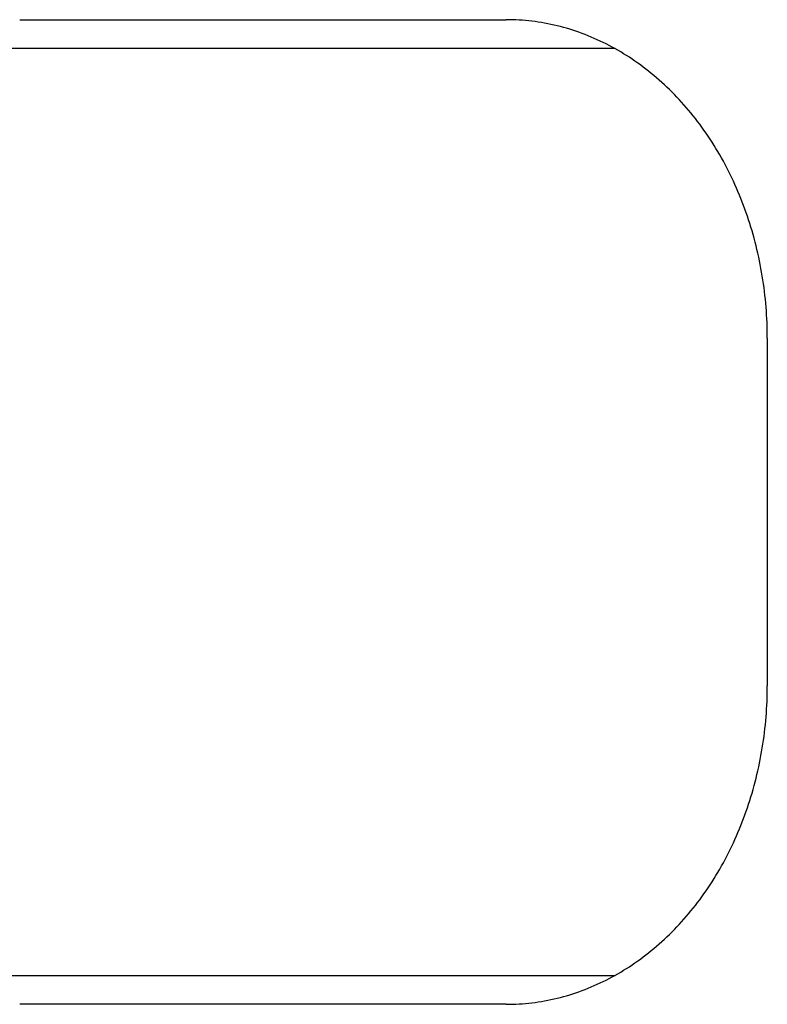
# Model space of a CAD drawing. Extents: x 987 to 2641, y 1244 to 2490.
# Tile 69 of 138: x 2412 to 2425, y 1763 to 1780. Entities that reach past the tile are written whole.
import ezdxf

# ---------------------------------------------------------------- set-up
doc = ezdxf.new("R2010")
doc.units = 0
doc.layers.add('KF_GRAVIS_8_REAR', color=7, linetype='CONTINUOUS')

# ---------------------------------------------------------------- blocks, each defined once
blk = doc.blocks.new('KF_GRAVIS_8_REAR')
at = {"layer": 'KF_GRAVIS_8_REAR'}
for p, q in [((-102.24305, -365.5), (-93.84495, -365.5)), ((-91.96804, -366), (-114.97947, -366)), ((-89.33961, -371), (-89.33961, -377)), ((-114.97947, -382), (-91.96804, -382)), ((-93.84495, -382.5), (-102.24305, -382.5))]:
    blk.add_line(p, q, dxfattribs=at)
for points in [[(-89.3396, -371, 0), (-89.34, -370.933, 0), (-89.341, -370.865, 0), (-89.3427, -370.798, 0), (-89.345, -370.73, 0), (-89.3481, -370.663, 0), (-89.3518, -370.595, 0), (-89.3562, -370.528, 0), (-89.3613, -370.461, 0), (-89.3671, -370.394, 0), (-89.3735, -370.327, 0), (-89.3806, -370.26, 0), (-89.3884, -370.193, 0), (-89.3968, -370.126, 0), (-89.4059, -370.06, 0), (-89.4157, -369.993, 0), (-89.4262, -369.927, 0), (-89.4373, -369.861, 0), (-89.4491, -369.795, 0), (-89.4615, -369.729, 0), (-89.4746, -369.664, 0), (-89.4884, -369.598, 0), (-89.5028, -369.533, 0), (-89.5179, -369.468, 0), (-89.5336, -369.403, 0), (-89.55, -369.339, 0), (-89.567, -369.275, 0), (-89.5847, -369.211, 0), (-89.603, -369.147, 0), (-89.6219, -369.084, 0), (-89.6415, -369.021, 0), (-89.6617, -368.958, 0), (-89.6826, -368.895, 0), (-89.704, -368.833, 0), (-89.7261, -368.771, 0), (-89.7488, -368.71, 0), (-89.7722, -368.648, 0), (-89.7961, -368.588, 0), (-89.8207, -368.527, 0), (-89.8458, -368.467, 0), (-89.8716, -368.407, 0), (-89.898, -368.348, 0), (-89.9249, -368.289, 0), (-89.9525, -368.231, 0), (-89.9806, -368.172, 0), (-90.0093, -368.115, 0), (-90.0386, -368.058, 0), (-90.0685, -368.001, 0), (-90.0989, -367.944, 0), (-90.1299, -367.888, 0), (-90.1615, -367.833, 0), (-90.1936, -367.778, 0), (-90.2262, -367.724, 0), (-90.2594, -367.67, 0), (-90.2932, -367.616, 0), (-90.3275, -367.563, 0), (-90.3623, -367.511, 0), (-90.3976, -367.459, 0), (-90.4335, -367.408, 0), (-90.4698, -367.357, 0), (-90.5067, -367.306, 0), (-90.5441, -367.257, 0), (-90.582, -367.208, 0), (-90.6203, -367.159, 0), (-90.6592, -367.111, 0), (-90.6985, -367.063, 0), (-90.7383, -367.017, 0), (-90.7786, -366.97, 0), (-90.8194, -366.925, 0), (-90.8605, -366.88, 0), (-90.9022, -366.835, 0), (-90.9443, -366.792, 0), (-90.9868, -366.748, 0), (-91.0297, -366.706, 0), (-91.0731, -366.664, 0), (-91.1169, -366.623, 0), (-91.1611, -366.582, 0), (-91.2057, -366.542, 0), (-91.2507, -366.503, 0), (-91.2961, -366.465, 0), (-91.3419, -366.427, 0), (-91.3881, -366.39, 0), (-91.4346, -366.353, 0), (-91.4815, -366.318, 0), (-91.5287, -366.282, 0), (-91.5763, -366.248, 0), (-91.6243, -366.215, 0), (-91.6726, -366.182, 0), (-91.7212, -366.149, 0), (-91.7701, -366.118, 0), (-91.8193, -366.087, 0), (-91.8688, -366.057, 0), (-91.9187, -366.028, 0), (-91.9688, -366, 0), (-92.0192, -365.972, 0), (-92.0699, -365.945, 0), (-92.1208, -365.919, 0), (-92.172, -365.893, 0), (-92.2235, -365.869, 0), (-92.2752, -365.845, 0), (-92.3271, -365.822, 0), (-92.3793, -365.799, 0), (-92.4317, -365.778, 0), (-92.4843, -365.757, 0), (-92.5371, -365.737, 0), (-92.5901, -365.718, 0), (-92.6433, -365.699, 0), (-92.6967, -365.682, 0), (-92.7502, -365.665, 0), (-92.804, -365.649, 0), (-92.8578, -365.634, 0), (-92.9118, -365.619, 0), (-92.966, -365.606, 0), (-93.0203, -365.593, 0), (-93.0747, -365.581, 0), (-93.1292, -365.57, 0), (-93.1839, -365.56, 0), (-93.2386, -365.55, 0), (-93.2935, -365.541, 0), (-93.3484, -365.534, 0), (-93.4034, -365.526, 0), (-93.4584, -365.52, 0), (-93.5135, -365.515, 0), (-93.5687, -365.51, 0), (-93.6239, -365.507, 0), (-93.6791, -365.504, 0), (-93.7344, -365.502, 0), (-93.7897, -365.5, 0), (-93.845, -365.5, 0)], [(-93.845, -382.5, 0), (-93.7897, -382.5, 0), (-93.7344, -382.498, 0), (-93.6791, -382.496, 0), (-93.6239, -382.493, 0), (-93.5687, -382.49, 0), (-93.5135, -382.485, 0), (-93.4584, -382.48, 0), (-93.4034, -382.474, 0), (-93.3484, -382.466, 0), (-93.2935, -382.459, 0), (-93.2386, -382.45, 0), (-93.1839, -382.44, 0), (-93.1292, -382.43, 0), (-93.0747, -382.419, 0), (-93.0203, -382.407, 0), (-92.966, -382.394, 0), (-92.9118, -382.381, 0), (-92.8578, -382.366, 0), (-92.804, -382.351, 0), (-92.7502, -382.335, 0), (-92.6967, -382.318, 0), (-92.6433, -382.301, 0), (-92.5901, -382.282, 0), (-92.5371, -382.263, 0), (-92.4843, -382.243, 0), (-92.4317, -382.222, 0), (-92.3793, -382.201, 0), (-92.3271, -382.178, 0), (-92.2752, -382.155, 0), (-92.2235, -382.131, 0), (-92.172, -382.107, 0), (-92.1208, -382.081, 0), (-92.0699, -382.055, 0), (-92.0192, -382.028, 0), (-91.9688, -382, 0), (-91.9187, -381.972, 0), (-91.8688, -381.943, 0), (-91.8193, -381.913, 0), (-91.7701, -381.882, 0), (-91.7212, -381.851, 0), (-91.6726, -381.818, 0), (-91.6243, -381.785, 0), (-91.5763, -381.752, 0), (-91.5287, -381.718, 0), (-91.4815, -381.682, 0), (-91.4346, -381.647, 0), (-91.3881, -381.61, 0), (-91.3419, -381.573, 0), (-91.2961, -381.535, 0), (-91.2507, -381.497, 0), (-91.2057, -381.458, 0), (-91.1611, -381.418, 0), (-91.1169, -381.377, 0), (-91.0731, -381.336, 0), (-91.0297, -381.294, 0), (-90.9868, -381.252, 0), (-90.9443, -381.208, 0), (-90.9022, -381.165, 0), (-90.8605, -381.12, 0), (-90.8194, -381.075, 0), (-90.7786, -381.03, 0), (-90.7383, -380.983, 0), (-90.6985, -380.937, 0), (-90.6592, -380.889, 0), (-90.6203, -380.841, 0), (-90.582, -380.792, 0), (-90.5441, -380.743, 0), (-90.5067, -380.694, 0), (-90.4698, -380.643, 0), (-90.4335, -380.592, 0), (-90.3976, -380.541, 0), (-90.3623, -380.489, 0), (-90.3275, -380.437, 0), (-90.2932, -380.384, 0), (-90.2594, -380.33, 0), (-90.2262, -380.276, 0), (-90.1936, -380.222, 0), (-90.1615, -380.167, 0), (-90.1299, -380.112, 0), (-90.0989, -380.056, 0), (-90.0685, -379.999, 0), (-90.0386, -379.942, 0), (-90.0093, -379.885, 0), (-89.9806, -379.828, 0), (-89.9525, -379.769, 0), (-89.9249, -379.711, 0), (-89.898, -379.652, 0), (-89.8716, -379.593, 0), (-89.8458, -379.533, 0), (-89.8207, -379.473, 0), (-89.7961, -379.412, 0), (-89.7722, -379.352, 0), (-89.7488, -379.29, 0), (-89.7261, -379.229, 0), (-89.704, -379.167, 0), (-89.6826, -379.105, 0), (-89.6617, -379.042, 0), (-89.6415, -378.979, 0), (-89.6219, -378.916, 0), (-89.603, -378.853, 0), (-89.5847, -378.789, 0), (-89.567, -378.725, 0), (-89.55, -378.661, 0), (-89.5336, -378.597, 0), (-89.5179, -378.532, 0), (-89.5028, -378.467, 0), (-89.4884, -378.402, 0), (-89.4746, -378.336, 0), (-89.4615, -378.271, 0), (-89.4491, -378.205, 0), (-89.4373, -378.139, 0), (-89.4262, -378.073, 0), (-89.4157, -378.007, 0), (-89.4059, -377.94, 0), (-89.3968, -377.874, 0), (-89.3884, -377.807, 0), (-89.3806, -377.74, 0), (-89.3735, -377.673, 0), (-89.3671, -377.606, 0), (-89.3613, -377.539, 0), (-89.3562, -377.472, 0), (-89.3518, -377.405, 0), (-89.3481, -377.337, 0), (-89.345, -377.27, 0), (-89.3427, -377.202, 0), (-89.341, -377.135, 0), (-89.34, -377.067, 0), (-89.3396, -377, 0)]]:
    blk.add_polyline3d(points, dxfattribs=at)

msp = doc.modelspace()

# ---------------------------------------------------------------- block references
at = {"layer": 'KF_GRAVIS_8_REAR'}
msp.add_blockref('KF_GRAVIS_8_REAR', (2514.017, 2145.913), dxfattribs=at)

doc.saveas('drawing.dxf')
